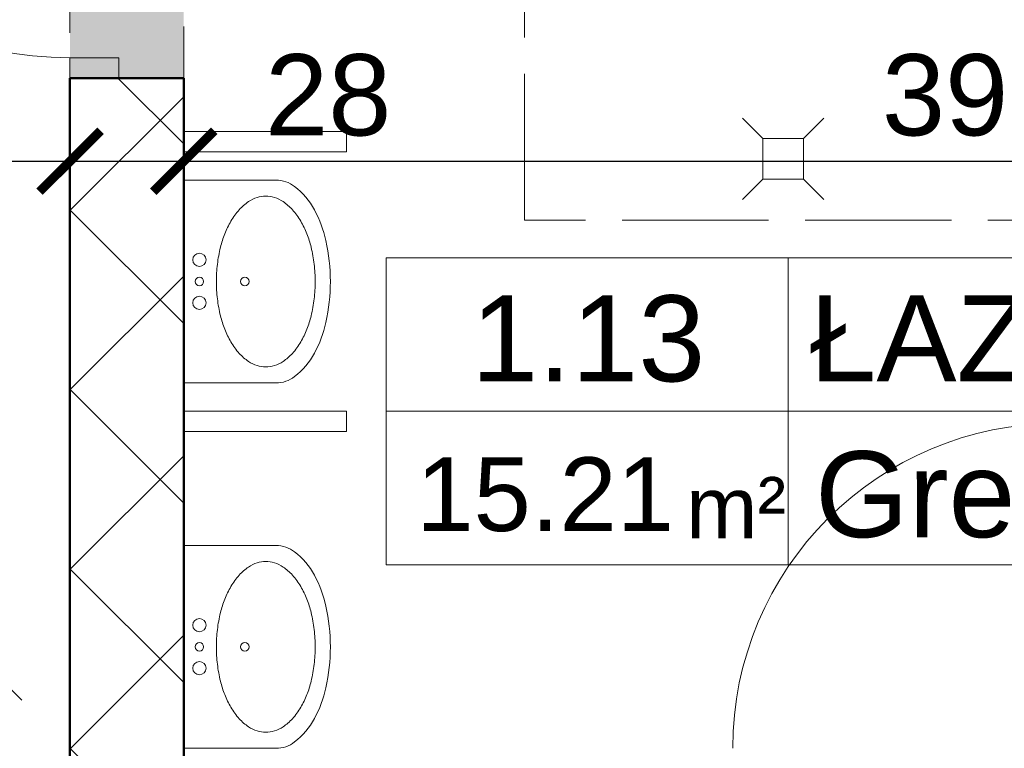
# Model space of a CAD drawing. Header units: millimetres. Extents: x -29624 to 9939, y -6894 to 6495.
# Tile 27 of 243: x -25529 to -25287, y 3690 to 3870. Entities that reach past the tile are written whole.
import ezdxf
from ezdxf.enums import TextEntityAlignment as Align

# ---------------------------------------------------------------- set-up
doc = ezdxf.new("R2010")
doc.units = ezdxf.units.MM
doc.header["$MEASUREMENT"] = 0
doc.linetypes.add('ACAD_ISO02W100', pattern=[15, 12, -3])
doc.linetypes.add('DASHED', pattern=[19.049999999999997, 12.7, -6.35])
for name, color, linetype, lineweight in [('A_do usunięcia', 200, 'Continuous', 9), ('A_meble', 253, 'Continuous', 13), ('A_opisy', 81, 'Continuous', 13), ('A_sanitarka', 140, 'Continuous', 13), ('A_stolarka', 20, 'Continuous', 15), ('A_wymiary', 253, 'Continuous', 9), ('A_ściany istniejące hatch', 82, 'Continuous', 9)]:
    doc.layers.add(name, color=color, linetype=linetype, lineweight=lineweight)
doc.layers.add('Konstrukcja - Ściany zew', color=7, linetype='Continuous')
doc.styles.get("Standard").update_dxf_attribs({"font": 'arial.ttf'})
doc.dimstyles.new('1do100', dxfattribs={"dimtxt": 20, "dimasz": 15, "dimexe": 15, "dimexo": 0.625, "dimgap": 6, "dimtad": 1, "dimtxsty": 'Standard', "dimblk": 'ARCHTICK', "dimcen": 2.5, "dimadec": 0, "dimazin": 0, "dimtfac": 1, "dimtmove": 0, "dimatfit": 3, "dimldrblk": 'OBLIQUE', "dimfxl": 15, "dimfxlon": 1, "dimarcsym": 0})

# ---------------------------------------------------------------- blocks, each defined once
blk = doc.blocks.new('_ArchTick')
at = {"color": 0, "linetype": 'ByBlock', "const_width": 0.15}
blk.add_lwpolyline([(-0.5, -0.5), (0.5, 0.5)], dxfattribs=at)
blk = doc.blocks.new('*D1275')
at = {"layer": 'A_wymiary', "color": 0, "lineweight": -2, "transparency": 16777216}
for p, q in [((-25578.20712169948, 3970.323442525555), (-25608.20712169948, 3970.323442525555)), ((-25593.20712169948, 3970.323442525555), (-25593.20712169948, 3368.323442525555)), ((-25578.20712169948, 3368.323442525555), (-25608.20712169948, 3368.323442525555))]:
    blk.add_line(p, q, dxfattribs=at)
at = {"layer": 'Defpoints', "color": 0, "transparency": 16777216}
for p in [(-25103.05965633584, 3970.323442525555), (-25593.20712169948, 3368.323442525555), (-24658.05965633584, 3368.323442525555)]:
    blk.add_point(p, dxfattribs=at)
at = {"layer": 'A_wymiary', "color": 0, "lineweight": -2, "transparency": 16777216, "xscale": 15, "yscale": 15, "zscale": 15}
for p, rotation in [((-25593.20712169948, 3970.323442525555), 90), ((-25593.20712169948, 3368.323442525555), 270)]:
    blk.add_blockref('_ArchTick', p, dxfattribs=dict(at, rotation=rotation))
at = {"layer": 'A_wymiary', "color": 0, "transparency": 16777216, "insert": (-25609.41858145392, 3669.323442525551), "char_height": 20, "attachment_point": 5, "rotation": 90}
blk.add_mtext('602', dxfattribs=at)
blk = doc.blocks.new('_Oblique')
at = {"color": 0, "linetype": 'ByBlock', "lineweight": -2}
blk.add_line((-0.5, -0.5), (0.5, 0.5), dxfattribs=at)
blk = doc.blocks.new('*D1259')
at = {"layer": 'A_wymiary', "color": 0, "lineweight": -2, "transparency": 16777216}
for p, q in [((-26039.05965633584, 3819.836757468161), (-26039.05965633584, 3849.836757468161)), ((-25517.05965630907, 3819.836757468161), (-25517.05965630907, 3849.836757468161)), ((-26039.05965633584, 3834.836757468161), (-25517.05965630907, 3834.836757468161))]:
    blk.add_line(p, q, dxfattribs=at)
at = {"layer": 'Defpoints', "color": 0, "transparency": 16777216}
for p in [(-25517.05965630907, 3834.836757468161), (-26039.05965633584, 3669.323442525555), (-25517.05965630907, 3669.323442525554)]:
    blk.add_point(p, dxfattribs=at)
at = {"layer": 'A_wymiary', "color": 0, "lineweight": -2, "transparency": 16777216, "xscale": 15, "yscale": 15, "zscale": 15, "rotation": 180}
blk.add_blockref('_ArchTick', (-26039.05965633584, 3834.836757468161), dxfattribs=at)
at = {"layer": 'A_wymiary', "color": 0, "lineweight": -2, "transparency": 16777216, "xscale": 15, "yscale": 15, "zscale": 15}
blk.add_blockref('_ArchTick', (-25517.05965630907, 3834.836757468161), dxfattribs=at)
at = {"layer": 'A_wymiary', "color": 0, "transparency": 16777216, "insert": (-25778.05965632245, 3851.048217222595), "char_height": 20, "attachment_point": 5}
blk.add_mtext('522', dxfattribs=at)
blk = doc.blocks.new('*D1260')
at = {"layer": 'A_wymiary', "color": 0, "lineweight": -2, "transparency": 16777216}
for p, q in [((-25517.05965630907, 3819.836757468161), (-25517.05965630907, 3849.836757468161)), ((-25489.05965630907, 3819.836757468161), (-25489.05965630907, 3849.836757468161)), ((-25517.05965630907, 3834.836757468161), (-25489.05965630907, 3834.836757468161)), ((-25489.05965630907, 3834.836757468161), (-25433.02827841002, 3834.836757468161))]:
    blk.add_line(p, q, dxfattribs=at)
at = {"layer": 'Defpoints', "color": 0, "transparency": 16777216}
for p in [(-25489.05965630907, 3834.836757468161), (-25517.05965630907, 3669.323442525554), (-25489.05965630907, 3669.323442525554)]:
    blk.add_point(p, dxfattribs=at)
at = {"layer": 'A_wymiary', "color": 0, "lineweight": -2, "transparency": 16777216, "xscale": 15, "yscale": 15, "zscale": 15, "rotation": 180}
blk.add_blockref('_ArchTick', (-25517.05965630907, 3834.836757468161), dxfattribs=at)
at = {"layer": 'A_wymiary', "color": 0, "lineweight": -2, "transparency": 16777216, "xscale": 15, "yscale": 15, "zscale": 15}
blk.add_blockref('_ArchTick', (-25489.05965630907, 3834.836757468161), dxfattribs=at)
at = {"layer": 'A_wymiary', "color": 0, "transparency": 16777216, "insert": (-25453.54396735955, 3851.048217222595), "char_height": 20, "attachment_point": 5}
blk.add_mtext('28', dxfattribs=at)
blk = doc.blocks.new('*D1261')
at = {"layer": 'A_wymiary', "color": 0, "lineweight": -2, "transparency": 16777216}
for p, q in [((-25489.05965630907, 3819.836757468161), (-25489.05965630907, 3849.836757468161)), ((-25099.05965633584, 3819.836757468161), (-25099.05965633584, 3849.836757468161)), ((-25489.05965630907, 3834.836757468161), (-25099.05965633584, 3834.836757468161))]:
    blk.add_line(p, q, dxfattribs=at)
at = {"layer": 'Defpoints', "color": 0, "transparency": 16777216}
for p in [(-25099.05965633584, 3834.836757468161), (-25489.05965630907, 3669.323442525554), (-25099.05965633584, 3669.323442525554)]:
    blk.add_point(p, dxfattribs=at)
at = {"layer": 'A_wymiary', "color": 0, "lineweight": -2, "transparency": 16777216, "xscale": 15, "yscale": 15, "zscale": 15, "rotation": 180}
blk.add_blockref('_ArchTick', (-25489.05965630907, 3834.836757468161), dxfattribs=at)
at = {"layer": 'A_wymiary', "color": 0, "lineweight": -2, "transparency": 16777216, "xscale": 15, "yscale": 15, "zscale": 15}
blk.add_blockref('_ArchTick', (-25099.05965633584, 3834.836757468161), dxfattribs=at)
at = {"layer": 'A_wymiary', "color": 0, "transparency": 16777216, "insert": (-25294.05965632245, 3851.055038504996), "char_height": 20, "attachment_point": 5}
blk.add_mtext('390', dxfattribs=at)
blk = doc.blocks.new('UM35X50')
for points in [[(0, -36.96657330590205, 0.054759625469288), (10.06407234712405, -35.8610485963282, 0.06857978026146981), (17.65501934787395, -33.04043780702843, 0.1056274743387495), (23.39563745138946, -28.1738450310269, 0.1657783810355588), (24.96796780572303, -23.56190823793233), (24.96796780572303, -0.9199055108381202), (-24.96796780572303, -0.919905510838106), (-24.96796780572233, -23.56190823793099, 0.1657783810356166), (-23.3956374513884, -28.173845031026, 0.1056274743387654), (-17.65501934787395, -33.04043780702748, 0.06857978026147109), (-10.06407234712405, -35.86104859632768, 0.05475962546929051)], [(0.002669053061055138, -8.936123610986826, 0.02937602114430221), (-4.255080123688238, -9.186491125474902, 0.02947275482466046), (-8.440240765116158, -9.932502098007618, 0.03604978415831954), (-11.75026521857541, -10.98329655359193, 0.03614656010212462), (-14.86639500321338, -12.49519622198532, 0.05316243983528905), (-17.6739729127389, -14.54315492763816, 0.06086002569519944), (-19.6608351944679, -16.84172598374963, 0.07018096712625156), (-20.69425966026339, -18.97515344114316, 0.07789567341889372), (-21.02536299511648, -21.0875575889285, 0.0778956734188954), (-20.69425966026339, -23.19996173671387, 0.07018096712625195), (-19.66083519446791, -25.33338919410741, 0.06086002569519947), (-17.67397291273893, -27.63196025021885, 0.05316243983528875), (-14.86639500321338, -29.6799189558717, 0.03614656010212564), (-11.7502652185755, -31.19181862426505, 0.03604978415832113), (-8.440240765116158, -32.2426130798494, 0.0294727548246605), (-4.255080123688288, -32.98862405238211, 0.0293760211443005), (0.002669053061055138, -33.2389915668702, 0.02937602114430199), (4.260418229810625, -32.98862405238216, 0.02947275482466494), (8.445578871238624, -32.2426130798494, 0.03604978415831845), (11.75560332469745, -31.19181862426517, 0.03614656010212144), (14.87173310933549, -29.67991895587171, 0.05316243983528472), (17.67931101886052, -27.63196025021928, 0.06086002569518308), (19.66617330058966, -25.33338919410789, 0.07018096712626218), (20.69959776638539, -23.1999617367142, 0.07789567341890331), (21.03070110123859, -21.08755758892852, 0.07789567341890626), (20.69959776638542, -18.97515344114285, 0.07018096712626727), (19.66617330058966, -16.84172598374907, 0.06086002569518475), (17.67931101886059, -14.5431549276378, 0.05316243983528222), (14.87173310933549, -12.49519622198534, 0.03614656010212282), (11.7556033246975, -10.98329655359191, 0.03604978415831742), (8.445578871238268, -9.932502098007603, 0.02947275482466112), (4.260418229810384, -9.186491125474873, 0.02937602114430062)]]:
    blk.add_lwpolyline(points, format="xyb", close=True)
for centre, radius in [((-5.341471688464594, -4.749983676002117), 1.627943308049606), ((0.002669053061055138, -4.749983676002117), 1.046534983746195), ((5.230632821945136, -4.749983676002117), 1.627943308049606), ((0, -15.91302350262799), 1.046534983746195)]:
    blk.add_circle(centre, radius)
blk = doc.blocks.new('*U1305')
blk.add_line((63.8127706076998, 50), (63.8127706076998, 0))
for points in [[(115.5316038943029, 25), (-1.608218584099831, 25), (-1.608218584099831, 50), (115.5316038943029, 50)], [(63.8127706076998, 0), (-1.608218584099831, 0), (-1.608218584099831, 50), (63.8127706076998, 50)], [(-1.608218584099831, 3.552713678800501e-15), (115.5316038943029, 1.842498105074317e-15), (115.5316038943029, 25), (-1.608218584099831, 25)]]:
    blk.add_lwpolyline(points, close=True)
at = {"insert": (47.18280978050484, 14.32589765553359), "char_height": 10, "attachment_point": 1}
blk.add_mtext_dynamic_manual_height_columns('m²', width=64.84177150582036, gutter_width=75, heights=[0], dxfattribs=at)
blk.add_attdef('NR', text='', height=14).set_placement((31.27604232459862, 36.87371778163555), align=Align.MIDDLE_CENTER)
for tag, p in [('NAZWA_POM.', (67.27913792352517, 36.87371778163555)), ('WYKOŃCZENIE', (68.17839194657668, 11.49736833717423))]:
    blk.add_attdef(tag, text='', height=14).set_placement(p, align=Align.MIDDLE_LEFT)
blk.add_attdef('POW', text='', height=14).set_placement((41.48388954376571, 11.50248429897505), align=Align.MIDDLE_RIGHT)

msp = doc.modelspace()

# ---------------------------------------------------------------- hatches: boundary and pattern name
at = {"layer": 'A_do usunięcia', "true_color": 0xbdfafa}
h = msp.add_hatch(color=254, dxfattribs=at)
h.dxf.hatch_style = 1
h.paths.add_polyline_path([(-25517.05965630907, 3855.323442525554), (-25489.05965630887, 3855.323442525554), (-25489.05965630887, 3955.323442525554), (-25517.05965630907, 3955.323442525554)])
h.paths.add_polyline_path([(-25099.05965633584, 3855.323442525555), (-25059.05965633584, 3855.323442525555), (-25059.05965633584, 3955.323442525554), (-25099.05965633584, 3955.323442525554)])
h.paths.add_polyline_path([(-23997.05965523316, 2730.323442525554), (-23987.05965523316, 2730.323442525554), (-23987.05965523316, 2715.323442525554), (-23997.05965523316, 2715.323442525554)])
h.paths.add_polyline_path([(-23684.5634736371, 3368.323442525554), (-23694.5634736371, 3368.323442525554), (-23694.5634736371, 3599.323442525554), (-23698.56347363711, 3599.323442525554), (-23698.5634736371, 3609.323442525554), (-23694.5634736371, 3609.323442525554), (-23694.5634736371, 3649.034165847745), (-23684.5634736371, 3649.034165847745)])
h.paths.add_polyline_path([(-23789.5634736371, 3489.323442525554), (-23834.5634736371, 3489.323442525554), (-23834.5634736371, 3499.323442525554), (-23789.5634736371, 3499.323442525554)])
h.paths.add_polyline_path([(-23779.5634736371, 3577.323442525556), (-23789.5634736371, 3577.323442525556), (-23789.5634736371, 3477.323442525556), (-23779.5634736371, 3477.323442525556)])
h.paths.add_polyline_path([(-23929.05965633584, 3489.323442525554), (-23924.5634736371, 3489.323442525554), (-23924.5634736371, 3499.323442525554), (-23929.05965633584, 3499.323442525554)])
h.paths.add_polyline_path([(-23939.05965633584, 3629.207773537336), (-23929.05965633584, 3629.207773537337), (-23929.05965633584, 3609.323442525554), (-23925.05965633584, 3609.323442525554), (-23925.05965633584, 3599.323442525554), (-23929.05965633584, 3599.323442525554), (-23929.05965633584, 3592.323442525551), (-23939.05965633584, 3592.323442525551)])
h.paths.add_polyline_path([(-23789.5634736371, 3592.323442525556), (-23789.5634736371, 3599.323442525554), (-23840.05965633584, 3599.323442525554), (-23840.05965633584, 3609.323442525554), (-23773.5634736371, 3609.323442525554), (-23773.5634736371, 3599.323442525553), (-23779.5634736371, 3599.323442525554), (-23779.5634736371, 3592.323442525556)])
h.paths.add_polyline_path([(-23684.5634736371, 3749.323442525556), (-23684.5634736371, 3739.034165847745), (-23694.5634736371, 3739.034165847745), (-23694.5634736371, 3749.323442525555)])
h.paths.add_polyline_path([(-23929.05965633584, 3749.323442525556), (-23929.05965633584, 3719.207773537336), (-23939.05965633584, 3719.207773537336), (-23939.05965633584, 3749.323442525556)])
h.paths.add_polyline_path([(-23823.05965633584, 4820.323442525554), (-23811.05965633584, 4820.323442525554), (-23811.05965633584, 4000.323442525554), (-23823.05965633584, 4000.323442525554)])
at = {"layer": 'A_ściany istniejące hatch'}
h = msp.add_hatch(dxfattribs=at)
h.set_pattern_fill('NET', color=256, scale=250, angle=45)
h.set_pattern_definition([(45, (7385.571392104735, 0), (-22.09708691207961, 22.09708691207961), []), (135, (7385.571392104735, 0), (-22.09708691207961, -22.09708691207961), [])])
h.paths.add_polyline_path([(-24601.05965633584, 5156.323444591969), (-24559.05965633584, 5156.323441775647), (-24559.05965633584, 4894.323442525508), (-24349.05965633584, 4894.323442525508), (-24349.05965633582, 4852.323442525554), (-24601.05965633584, 4852.323442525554)], flags=16)
h.paths.add_polyline_path([(-24007.05800551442, 4880.323442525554), (-24007.05800551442, 4820.323442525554), (-24127.05965633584, 4820.323442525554), (-24127.05965633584, 4660.323442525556), (-24187.05965633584, 4660.323442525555), (-24187.05965633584, 4852.323442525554), (-24229.05965633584, 4852.323442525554), (-24229.05965633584, 4894.323442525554), (-24225.05965633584, 4894.323442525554), (-24225.05965633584, 5553.323442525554), (-24559.05965633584, 5553.323442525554), (-24559.05965633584, 5507.323442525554), (-24601.05965633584, 5507.323442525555), (-24601.05965633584, 5597.323442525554), (-24143.05965633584, 5597.323442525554), (-24143.05965931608, 5553.323442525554), (-24181.05965633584, 5553.323442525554), (-24181.05965633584, 4880.323442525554)], flags=17)
h.paths.add_polyline_path([(-23403.05965633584, 4880.323442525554), (-23261.05965633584, 4880.323442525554), (-23261.05965633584, 4942.323442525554), (-23217.05965633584, 4942.323442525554), (-23217.05965633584, 4657.323445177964), (-23277.05965633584, 4657.323445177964), (-23277.05965633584, 4820.323442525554), (-23403.05965633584, 4820.323442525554)], flags=17)
h.paths.add_polyline_path([(-23360.05965633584, 4000.323442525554), (-23277.05965633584, 4000.323442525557), (-23277.05965633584, 4115.323445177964), (-23217.05965633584, 4115.323445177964), (-23217.05965633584, 3942.323442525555), (-23277.05965633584, 3942.323442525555), (-23277.05965633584, 3975.323442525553), (-23360.05965633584, 3975.323442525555)], flags=17)
h.paths.add_polyline_path([(-23717.05965633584, 4570.323442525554), (-23687.05965633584, 4570.323442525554), (-23687.05965633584, 4540.323442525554), (-23717.05965633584, 4540.323442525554)], flags=17)
h.paths.add_polyline_path([(-23717.05965633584, 4276.323442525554), (-23687.05965633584, 4276.323442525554), (-23687.05965633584, 4306.323442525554), (-23717.05965633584, 4306.323442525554)], flags=17)
h.paths.add_polyline_path([(-24205.05965633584, 2730.323442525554), (-24145.05965633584, 2730.323442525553), (-24145.05965633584, 2570.323442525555), (-23907.05965633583, 2570.323442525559), (-23907.05965633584, 2750.323442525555), (-23847.05965633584, 2750.323442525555), (-23847.05965633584, 2570.323442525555), (-23277.05965633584, 2570.323442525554), (-23277.05965633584, 2720.323442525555), (-23217.05965633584, 2720.323442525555), (-23217.05965633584, 2510.323442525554), (-24205.05965633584, 2510.323442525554)])
h.paths.add_polyline_path([(-26687.05965227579, 5880.323442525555), (-26474.05965633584, 5880.32344487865), (-26474.05966137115, 5974.357659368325), (-26449.05965901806, 5974.35765319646), (-26449.05965901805, 5855.323442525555), (-26687.05965227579, 5855.323442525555)], flags=17)
h.paths.add_polyline_path([(-26054.05965633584, 5854.668952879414), (-26019.05965633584, 5854.668952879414), (-26019.05965633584, 5974.35765319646), (-26054.05965633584, 5974.35765319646)], flags=17)
h.paths.add_polyline_path([(-25764.05965630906, 4030.323442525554), (-25694.05966801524, 4030.323442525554), (-25694.05966801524, 3970.323442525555), (-25764.05965630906, 3970.323442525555)], flags=17)
h.paths.add_polyline_path([(-25354.05965630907, 4030.323442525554), (-25284.05965630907, 4030.323442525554), (-25284.05965630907, 3970.323442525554), (-25354.05965630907, 3970.323442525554)], flags=17)
h.paths.add_polyline_path([(-24913.05965630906, 4030.323442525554), (-24845.05966801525, 4030.323442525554), (-24845.05966801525, 3970.323442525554), (-24913.05965630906, 3970.323442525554)], flags=17)
h.paths.add_polyline_path([(-24710.05965630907, 4030.323442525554), (-24629.05966801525, 4030.323442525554), (-24629.05966801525, 3970.323442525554), (-24710.05965630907, 3970.323442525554)], flags=17)
h.paths.add_polyline_path([(-24127.05965633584, 4530.323438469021), (-24187.05965633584, 4530.323438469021), (-24187.05965633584, 4454.323442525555), (-24127.05965633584, 4454.323442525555)], flags=17)
h.paths.add_polyline_path([(-24559.05965633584, 5377.323440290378), (-24601.05965633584, 5377.323440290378), (-24601.05965633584, 5286.323444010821), (-24559.05965633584, 5286.323444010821)], flags=16)
h.paths.add_polyline_path([(-24013.05965633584, 5597.323442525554), (-23879.05965633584, 5597.323442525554), (-23879.05965633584, 5553.323442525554), (-24013.05965633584, 5553.323442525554)], flags=17)
h.paths.add_polyline_path([(-23261.05965633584, 5277.323444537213), (-23217.05965633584, 5277.323444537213), (-23217.05965633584, 5352.323442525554), (-23261.05965633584, 5352.323442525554)], flags=17)
h.paths.add_polyline_path([(-23261.05965633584, 5072.323442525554), (-23217.05965633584, 5072.323442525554), (-23217.05965633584, 5147.323442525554), (-23261.05965633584, 5147.323442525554)], flags=17)
h.paths.add_polyline_path([(-23277.05965633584, 4451.32344741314), (-23217.05965633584, 4451.32344741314), (-23217.05965633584, 4527.323445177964), (-23277.05965633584, 4527.323445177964)], flags=17)
h.paths.add_polyline_path([(-23277.05965633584, 4245.32344741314), (-23217.05965633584, 4245.32344741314), (-23217.05965633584, 4321.323445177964), (-23277.05965633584, 4321.323445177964)], flags=17)
h.paths.add_polyline_path([(-23277.05965633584, 3737.323444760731), (-23217.05965633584, 3737.323444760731), (-23217.05965633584, 3812.323442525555), (-23277.05965633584, 3812.323442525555)], flags=17)
h.paths.add_polyline_path([(-23277.05965633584, 3532.323444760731), (-23217.05965633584, 3532.323444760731), (-23217.05965633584, 3607.323442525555), (-23277.05965633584, 3607.323442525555)], flags=17)
h.paths.add_polyline_path([(-23277.05965633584, 3060.32344476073), (-23217.05965633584, 3060.32344476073), (-23217.05965633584, 3130.323442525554), (-23277.05965633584, 3130.323442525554)], flags=17)
h.paths.add_polyline_path([(-23217.05965633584, 2855.323442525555), (-23277.05965633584, 2855.323442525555), (-23277.05965633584, 2925.323442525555), (-23217.05965633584, 2925.323442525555)], flags=17)
h.paths.add_polyline_path([(-24502.05965659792, 2970.323442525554), (-24432.05965633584, 2970.323442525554), (-24432.05965633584, 2910.323442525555), (-24502.05965659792, 2910.323442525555)], flags=17)
h.paths.add_polyline_path([(-24707.05965633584, 2910.323442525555), (-24637.05965633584, 2910.323442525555), (-24637.05965633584, 2970.323442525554), (-24707.05965633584, 2970.323442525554)], flags=17)
h.paths.add_polyline_path([(-24912.05965659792, 2970.323442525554), (-24842.05965633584, 2970.323442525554), (-24842.05965633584, 2910.323442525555), (-24912.05965659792, 2910.323442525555)], flags=17)
h.paths.add_polyline_path([(-25169.05965633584, 2910.323442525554), (-25047.05966804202, 2910.323442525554), (-25047.05966804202, 2970.323442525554), (-25169.05965633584, 2970.323442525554)], flags=17)
h.paths.add_polyline_path([(-25374.05965659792, 2970.323442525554), (-25304.05965633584, 2970.323442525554), (-25304.05965633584, 2910.323442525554), (-25374.05965659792, 2910.323442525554)], flags=17)
h.paths.add_polyline_path([(-25579.05965633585, 2910.323442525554), (-25509.05965633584, 2910.323442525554), (-25509.05965633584, 2970.323442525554), (-25579.05965633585, 2970.323442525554)], flags=17)
h.paths.add_polyline_path([(-25784.05965659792, 2970.323442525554), (-25714.05965633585, 2970.323442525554), (-25714.05965633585, 2910.323442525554), (-25784.05965659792, 2910.323442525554)], flags=17)
h.paths.add_polyline_path([(-23895.05965633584, 2970.323442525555), (-23981.55965633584, 2970.323442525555), (-23981.54424533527, 2910.323442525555), (-23907.05965633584, 2910.323442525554), (-23907.05965633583, 2860.323442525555), (-23847.05965633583, 2860.323442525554), (-23847.05965633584, 3103.823442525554), (-23895.05965633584, 3103.823442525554)], flags=17)
h.paths.add_polyline_path([(-24091.55965633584, 2970.323442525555), (-24091.54424533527, 2910.323442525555), (-24145.05965633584, 2910.323442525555), (-24145.05965633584, 2870.323442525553), (-24205.05965633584, 2870.323442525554), (-24205.05965633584, 2910.323442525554), (-24297.05965633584, 2910.323442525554), (-24297.05965633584, 2970.323442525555)], flags=17)
h.paths.add_polyline_path([(-26079.05965633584, 2864.323442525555), (-26019.05965633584, 2864.323442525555), (-26019.05965633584, 2910.323442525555), (-25919.05965633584, 2910.323442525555), (-25919.05966804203, 2970.323442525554), (-26079.05965633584, 2970.323442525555)], flags=17)
h.paths.add_polyline_path([(-24289.05965630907, 4030.323442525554), (-24187.05965633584, 4030.323442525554), (-24187.05965633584, 4324.323442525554), (-24127.05965633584, 4324.32343846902), (-24127.05965633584, 4000.323442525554), (-24110.05965633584, 4000.323442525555), (-24110.05965633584, 3975.323442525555), (-24127.05965633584, 3975.323442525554), (-24127.05965633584, 3620.323442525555), (-24100.05965633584, 3620.323442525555), (-24100.05965633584, 3540.323442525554), (-24127.05965633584, 3540.323442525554), (-24127.05965633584, 3320.323442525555), (-24302.55965633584, 3320.323442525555), (-24302.55965633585, 3368.323442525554), (-24167.05965633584, 3368.323442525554), (-24167.05965633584, 3970.323442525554), (-24289.05965657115, 3970.323442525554)], flags=17)
h.paths.add_polyline_path([(-24494.05965630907, 4030.323442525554), (-24424.05965630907, 4030.323442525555), (-24424.05965630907, 3970.323442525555), (-24457.05965633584, 3970.323442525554), (-24457.05965633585, 3804.323442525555), (-24489.05965633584, 3804.323445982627), (-24489.05965633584, 3970.323442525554), (-24494.05965630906, 3970.323442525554)], flags=17)
h.paths.add_polyline_path([(-24736.05965633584, 3368.323442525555), (-24489.05965633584, 3368.323442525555), (-24489.05965633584, 3518.323447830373), (-24457.05965633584, 3518.3234443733), (-24457.05965633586, 3368.323442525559), (-24412.55965633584, 3368.323442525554), (-24412.55965633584, 3320.323442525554), (-24736.05965633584, 3320.323442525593)], flags=17)
h.paths.add_polyline_path([(-25725.05965633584, 3368.323442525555), (-25725.05965633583, 3320.323442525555), (-25485.05965633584, 3320.323442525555), (-25485.05965633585, 3368.323442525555), (-25489.05965630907, 3368.323442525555), (-25489.05965630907, 3460.323442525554), (-25517.05965630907, 3460.323442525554), (-25517.05965630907, 3368.323442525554)], flags=17)
h.paths.add_polyline_path([(-26079.05965633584, 4061.323442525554), (-26019.05965633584, 4061.323442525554), (-26019.05965633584, 4030.323442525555), (-25899.05965630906, 4030.323442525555), (-25899.05966801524, 3970.323442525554), (-26039.05965633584, 3970.323442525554), (-26039.05965633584, 3368.323442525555), (-25835.05965633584, 3368.323442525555), (-25835.05965633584, 3320.323442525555), (-26079.05965633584, 3320.323442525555)], flags=17)
h.paths.add_polyline_path([(-26019.05965633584, 4357.738516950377), (-26079.05965633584, 4357.738516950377), (-26079.05965633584, 4201.323453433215), (-26019.05965633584, 4201.323453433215)], flags=17)
h.paths.add_polyline_path([(-26019.05965633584, 4572.297004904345), (-26079.05965633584, 4572.297004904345), (-26079.05965633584, 4492.738518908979), (-26019.05965633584, 4492.738518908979)], flags=17)
h.paths.add_polyline_path([(-26019.05965633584, 4787.323442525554), (-26079.05965633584, 4787.323442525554), (-26079.05965633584, 4707.297013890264), (-26019.05965633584, 4707.297013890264)], flags=17)
h.paths.add_polyline_path([(-26019.05965633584, 5107.323442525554), (-26079.05965633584, 5107.323442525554), (-26079.05965633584, 4922.323442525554), (-26019.05965633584, 4922.323442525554)], flags=17)
h.paths.add_polyline_path([(-26019.05965633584, 5312.323442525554), (-26079.05965633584, 5312.323442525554), (-26079.05965633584, 5242.323455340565), (-26019.05965633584, 5242.323455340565)], flags=17)
h.paths.add_polyline_path([(-26019.05965633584, 5527.323442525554), (-26079.05965633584, 5527.323442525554), (-26079.05965633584, 5447.323442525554), (-26019.05965633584, 5447.323442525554)], flags=17)
h.paths.add_polyline_path([(-27069.05965633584, 5252.439788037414), (-27129.05965633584, 5252.439788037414), (-27129.05965633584, 5322.419772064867), (-27069.05965633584, 5322.419772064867), (-27069.05965633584, 5324.323442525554), (-26609.05965633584, 5324.323442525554), (-26609.05965633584, 5314.323442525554), (-26640.15965633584, 5314.323442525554), (-26640.15965633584, 5238.323442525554), (-26655.15965633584, 5238.323442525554), (-26655.15965633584, 5314.323442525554), (-26911.05965633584, 5314.323442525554), (-26911.05965633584, 5299.320287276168), (-26918.05965633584, 5299.320287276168), (-26918.05965633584, 5314.323442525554), (-27069.05965633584, 5314.323442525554)])
h.paths.add_polyline_path([(-27069.05965633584, 5197.323442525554), (-27069.05965633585, 5204.323442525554), (-26918.05965633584, 5204.323442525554), (-26918.05965633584, 5209.320288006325), (-26911.05965633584, 5209.320288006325), (-26911.05965633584, 5186.842374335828), (-26918.05965633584, 5186.842373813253), (-26918.05965633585, 5197.323442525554)], flags=17)
h.paths.add_polyline_path([(-27129.05965633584, 5117.439788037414), (-27069.05965633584, 5117.439788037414), (-27069.05965633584, 5087.323442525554), (-26918.05965633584, 5087.323442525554), (-26918.05965633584, 5096.842374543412), (-26911.05965633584, 5096.842374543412), (-26911.05965633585, 5087.323442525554), (-26655.15965633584, 5087.323442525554), (-26655.15965633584, 5143.323442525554), (-26640.15965633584, 5143.323442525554), (-26640.15965633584, 5087.323442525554), (-26612.05965609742, 5087.323442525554), (-26612.05965633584, 5072.323442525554), (-27069.05965633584, 5072.323442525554), (-27069.05965633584, 5046.959804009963), (-27129.05965633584, 5046.959804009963)])
h.paths.add_polyline_path([(-27129.05965633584, 4916.959804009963), (-27069.05965633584, 4916.959804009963), (-27069.05965633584, 4872.323442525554), (-26477.05965633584, 4872.323442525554), (-26477.05965633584, 4889.588796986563), (-26429.05965633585, 4889.588796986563), (-26429.05965633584, 4560.322612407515), (-26477.05965633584, 4560.322612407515), (-26477.05965633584, 4832.323442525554), (-27069.05965633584, 4832.323442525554), (-27069.05965633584, 4754.452296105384), (-27129.05965633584, 4754.452296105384)])
h.paths.add_polyline_path([(-27129.05965633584, 4414.472312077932), (-27069.05965633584, 4414.472312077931), (-27069.05965633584, 4392.323442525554), (-26477.05965633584, 4392.323442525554), (-26477.05965633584, 4450.322612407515), (-26429.05965633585, 4450.322612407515), (-26429.05965633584, 4053.322612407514), (-26477.05965633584, 4053.322612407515), (-26477.05965633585, 4367.323442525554), (-27069.05965633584, 4367.323442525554), (-27069.05965633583, 4344.256026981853), (-27129.05965633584, 4344.256026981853)])
h.paths.add_polyline_path([(-27129.05965633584, 4000.125357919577), (-27069.05965633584, 4000.125357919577), (-27069.05965633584, 3930.323442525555), (-26477.05965633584, 3930.323442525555), (-26477.05965633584, 3943.322612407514), (-26429.05965633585, 3943.322612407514), (-26429.05965633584, 3884.684373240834), (-26477.05965633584, 3884.684373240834), (-26477.05965633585, 3887.323442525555), (-27069.05965633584, 3887.323442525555), (-27069.05965633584, 3835.125357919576), (-27129.05965633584, 3835.125357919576)])
h.paths.add_polyline_path([(-27129.05965633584, 3700.125357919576), (-27069.05965633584, 3700.125357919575), (-27069.05965633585, 3645.543180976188), (-27010.05965633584, 3645.543180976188), (-27010.05965633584, 3787.240861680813), (-27000.69587569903, 3787.240861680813), (-27000.69587692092, 3781.240861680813), (-27004.05965633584, 3781.240861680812), (-27004.05965633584, 3645.543180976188), (-26907.05965633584, 3645.543180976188), (-26907.05965633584, 3781.240861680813), (-26911.69587692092, 3781.240861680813), (-26911.69587692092, 3787.240861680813), (-26896.5144484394, 3787.240861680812), (-26896.5144484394, 3781.240861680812), (-26901.05965633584, 3781.240861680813), (-26901.05965633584, 3645.543180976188), (-26804.05965633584, 3645.543180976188), (-26804.05965633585, 3781.240861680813), (-26807.5144484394, 3781.240861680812), (-26807.51444953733, 3787.240861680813), (-26798.05965633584, 3787.240861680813), (-26798.05965633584, 3752.240861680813), (-26793.88796868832, 3752.240861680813), (-26793.88796868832, 3746.240861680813), (-26798.05965633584, 3746.240861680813), (-26798.05965633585, 3645.543180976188), (-26630.05965633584, 3645.543180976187), (-26630.05965633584, 3746.240861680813), (-26704.88796654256, 3746.240861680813), (-26704.88796753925, 3752.240861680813), (-26624.05965633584, 3752.240861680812), (-26624.05965633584, 3645.543180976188), (-26477.05965633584, 3645.543180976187), (-26477.05965633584, 3774.684373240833), (-26429.05965633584, 3774.684373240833), (-26429.05965633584, 3627.829504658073), (-26477.05965633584, 3627.829504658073), (-26477.05965633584, 3630.543180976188), (-26624.05965633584, 3630.543180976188), (-26624.05965633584, 3588.24317934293), (-26630.05965633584, 3588.243180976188), (-26630.05965633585, 3630.543180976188), (-27069.05965633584, 3630.543180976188), (-27129.05965633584, 3630.543180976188)])
h.paths.add_polyline_path([(-27129.05965633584, 4549.472312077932), (-27069.05965633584, 4549.472312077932), (-27069.05965633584, 4619.452296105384), (-27129.05965633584, 4619.452296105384)])
h.paths.add_polyline_path([(-27129.05965633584, 4135.125357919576), (-27069.05965633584, 4135.125357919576), (-27069.05965633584, 4209.256026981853), (-27129.05965633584, 4209.256026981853)], flags=17)
h.paths.add_polyline_path([(-27129.05965633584, 3425.563196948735), (-27069.05965633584, 3425.563196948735), (-27069.05965633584, 3495.543180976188), (-27129.05965633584, 3495.543180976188)], flags=17)
h.paths.add_polyline_path([(-27129.05965633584, 3220.583212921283), (-27129.05965633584, 3290.563196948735), (-27069.05965633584, 3290.563196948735), (-27069.05965633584, 3280.563196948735), (-27022.05965633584, 3280.563196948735), (-27022.05965633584, 3451.543196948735), (-27010.8489369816, 3451.543196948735), (-27010.8489369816, 3445.543196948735), (-27016.05965633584, 3445.543196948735), (-27016.05965633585, 3280.563196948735), (-26917.05965633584, 3280.563196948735), (-26917.05965633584, 3445.543196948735), (-26921.84893456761, 3445.543196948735), (-26921.84893456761, 3451.543196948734), (-26906.54779697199, 3451.543196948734), (-26906.54779697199, 3445.543196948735), (-26911.05965633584, 3445.543196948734), (-26911.05965633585, 3280.563196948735), (-26814.05965633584, 3280.563196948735), (-26814.05965633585, 3445.543196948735), (-26817.54779522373, 3445.543196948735), (-26817.54779826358, 3451.543196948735), (-26803.51444971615, 3451.543196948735), (-26803.5144484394, 3445.543196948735), (-26808.05965633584, 3445.543196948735), (-26808.05965633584, 3280.563196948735), (-26711.05965633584, 3280.563196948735), (-26711.05965633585, 3445.543196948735), (-26714.5144484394, 3445.543196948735), (-26714.5144484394, 3451.543196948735), (-26711.05965633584, 3451.543196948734), (-26711.05965633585, 3495.543180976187), (-26630.05965633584, 3495.543180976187), (-26630.05965633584, 3499.243179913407), (-26624.05965633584, 3499.243179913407), (-26624.05965633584, 3485.215646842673), (-26630.05965633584, 3485.215646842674), (-26630.05965633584, 3489.543180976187), (-26705.05965633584, 3489.543180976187), (-26705.05965633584, 3280.563196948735), (-26630.05965633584, 3280.563196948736), (-26630.05965633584, 3396.215642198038), (-26624.05965633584, 3396.21564435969), (-26624.05965633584, 3280.563196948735), (-26477.05965633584, 3280.563196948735), (-26477.05965633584, 3517.829504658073), (-26429.05965633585, 3517.829504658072), (-26429.05965633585, 3084.023442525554), (-26477.05965633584, 3084.023442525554), (-26477.05965633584, 3265.563196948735), (-26624.05965633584, 3265.563196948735), (-26624.05965633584, 3168.053688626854), (-26630.05965633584, 3168.053688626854), (-26630.05965633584, 3265.563196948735), (-26705.05965633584, 3265.563196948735), (-26705.05965633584, 3072.723442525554), (-26630.05965633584, 3072.723442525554), (-26630.05965633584, 3079.05368821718), (-26624.05965633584, 3079.05368821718), (-26624.05965633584, 3063.023443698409), (-26630.05965633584, 3063.023442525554), (-26630.05965633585, 3066.723442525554), (-26711.05965633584, 3066.723442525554), (-26711.05965633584, 3140.323442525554), (-26714.5144484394, 3140.323442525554), (-26714.5144484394, 3146.323442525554), (-26711.05965633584, 3146.323442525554), (-26711.05965633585, 3265.563196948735), (-26808.05965633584, 3265.563196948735), (-26808.05965633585, 3146.323442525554), (-26803.51444929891, 3146.323442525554), (-26803.5144484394, 3140.323442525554), (-26817.54779697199, 3140.323442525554), (-26817.54779522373, 3146.323442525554), (-26814.05965633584, 3146.323442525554), (-26814.05965633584, 3265.563196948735), (-26911.05965633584, 3265.563196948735), (-26911.05965633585, 3146.323442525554), (-26906.54779697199, 3146.323442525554), (-26906.54779697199, 3140.323442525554), (-26921.84893562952, 3140.323442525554), (-26921.84893456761, 3146.323442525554), (-26917.05965633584, 3146.323442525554), (-26917.05965633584, 3265.563196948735), (-27016.05965633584, 3265.563196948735), (-27016.05965633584, 3146.323442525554), (-27010.84893516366, 3146.323442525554), (-27010.8489369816, 3140.323442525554), (-27022.05965633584, 3140.323442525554), (-27022.05965633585, 3265.563196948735), (-27069.05965633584, 3265.563196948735), (-27069.05965633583, 3220.583212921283)])
h.paths.add_polyline_path([(-27009.05965633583, 2829.323442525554), (-27069.05965633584, 2829.323442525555), (-27069.05965633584, 2910.323442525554), (-27129.05965633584, 2910.323442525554), (-27129.05965633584, 3085.583212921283), (-27069.05965633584, 3085.583212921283), (-27069.05965633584, 2970.323442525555), (-26630.05965633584, 2970.323442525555), (-26630.05965633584, 2974.023442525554), (-26624.05965633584, 2974.023443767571), (-26624.05965633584, 2970.323442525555), (-26477.05965633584, 2970.323442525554), (-26477.05965633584, 2974.023442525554), (-26429.05965633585, 2974.023442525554), (-26429.05965633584, 2919.323443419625), (-26454.05965633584, 2919.323442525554), (-26454.05965633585, 2930.323442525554), (-26624.05965633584, 2930.323442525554), (-26624.05965633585, 2925.583212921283), (-26630.05965633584, 2925.583212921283), (-26630.05965633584, 2930.323442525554), (-26814.05965633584, 2930.323442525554), (-26814.05965633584, 2890.070277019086), (-26839.05965633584, 2890.070277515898), (-26839.05965633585, 2930.323442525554), (-27009.05965633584, 2930.323442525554)])
h.paths.add_polyline_path([(-27009.05965633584, 2580.323442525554), (-27009.05965633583, 2619.323442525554), (-27069.05965633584, 2619.323442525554), (-27069.05965633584, 2520.323442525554), (-26019.05965633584, 2520.323442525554), (-26019.05965633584, 2724.323442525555), (-26079.05965633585, 2724.323442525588), (-26079.05965633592, 2580.323442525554)])
edge = h.paths.add_edge_path()
edge.add_line((-23749.05965633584, 5597.323442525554), (-23749.05965991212, 5553.323442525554))
edge.add_line((-23749.05965991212, 5553.323442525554), (-23711.05965633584, 5553.323442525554))
edge.add_line((-23711.05965633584, 5553.323442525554), (-23711.05965633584, 5403.323442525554))
edge.add_line((-23711.05965633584, 5403.323442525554), (-23684.05965633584, 5403.323442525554))
edge.add_line((-23684.05965633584, 5403.323442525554), (-23684.05965633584, 5553.323442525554))
edge.add_line((-23684.05965633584, 5553.323442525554), (-23261.05965633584, 5553.323442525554))
edge.add_line((-23261.05965633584, 5553.323442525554), (-23261.05965633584, 5482.323440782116))
edge.add_line((-23261.05965633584, 5482.323440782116), (-23217.05965633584, 5482.323442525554))
edge.add_line((-23217.05965633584, 5482.323442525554), (-23217.05965633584, 5597.323442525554))
edge.add_line((-23217.05965633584, 5597.323442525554), (-23749.05965633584, 5597.323485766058))
edge.add_line((-27084.05965633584, 5974.357659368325), (-27049.05965633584, 5974.357659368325))
edge.add_line((-27049.05965633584, 5974.357659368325), (-27049.05964925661, 5880.32344487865))
edge.add_line((-27049.05964925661, 5880.32344487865), (-26867.05965633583, 5880.32344487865))
edge.add_line((-26867.05965633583, 5880.32344487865), (-26867.05965218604, 5855.323442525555))
edge.add_line((-26867.05965218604, 5855.323442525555), (-27084.05965633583, 5855.323442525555))
edge.add_line((-27084.05965633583, 5855.323442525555), (-27084.05965633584, 5974.35765319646))
edge.add_line((-25489.05965630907, 3570.323442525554), (-25517.05965630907, 3570.323442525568))
edge.add_line((-25517.05965630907, 3570.323442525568), (-25517.05965624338, 3855.323442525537))
edge.add_line((-25517.05965624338, 3855.323442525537), (-25489.0596563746, 3855.323442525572))
edge.add_line((-25489.0596563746, 3855.323442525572), (-25489.05965617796, 3775.342492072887))
edge.add_line((-25489.05965617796, 3775.342492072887), (-25489.05965630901, 3683.71488578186))
edge.add_line((-25489.05965630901, 3683.71488578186), (-25489.05965630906, 3580.323442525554))
edge.add_line((-25489.05965630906, 3580.323442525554), (-25489.05966801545, 3570.323442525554))
edge.add_line((-26179.05965633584, 5852.323442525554), (-26019.05965633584, 5852.323442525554))
edge.add_line((-26019.05965633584, 5852.323442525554), (-26019.05965633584, 5662.323442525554))
edge.add_line((-26019.05965633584, 5662.323442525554), (-26079.05965633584, 5662.323442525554))
edge.add_line((-26079.05965633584, 5662.323442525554), (-26079.05965633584, 5792.323442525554))
edge.add_line((-26079.05965633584, 5792.323442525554), (-26179.05965633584, 5792.323442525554))
edge.add_line((-26179.05965633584, 5792.323442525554), (-26179.05965821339, 5852.323442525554))
edge.add_line((-26687.05965052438, 5852.323442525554), (-26329.05965633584, 5852.323442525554))
edge.add_line((-26329.05965633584, 5852.323442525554), (-26329.05965633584, 5792.323442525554))
edge.add_line((-26329.05965633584, 5792.323442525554), (-26429.05965633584, 5792.323442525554))
edge.add_line((-26429.05965633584, 5792.323442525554), (-26429.05965633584, 4999.588796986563))
edge.add_line((-26429.05965633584, 4999.588796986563), (-26477.05965633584, 4999.588796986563))
edge.add_line((-26477.05965633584, 4999.588796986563), (-26477.05965633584, 5072.323442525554))
edge.add_line((-26477.05965633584, 5072.323442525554), (-26517.05965299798, 5072.323442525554))
edge.add_line((-26517.05965299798, 5072.323442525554), (-26517.05965633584, 5087.323442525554))
edge.add_line((-26517.05965633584, 5087.323442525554), (-26477.05965633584, 5087.323442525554))
edge.add_line((-26477.05965633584, 5087.323442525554), (-26477.05965633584, 5792.323442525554))
edge.add_line((-26477.05965633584, 5792.323442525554), (-26687.05965141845, 5792.323442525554))
edge.add_line((-26687.05965141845, 5792.323442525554), (-26687.05965633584, 5852.323442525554))
edge.add_line((-26839.05965633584, 2790.070277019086), (-26814.05965633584, 2790.07027602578))
edge.add_line((-26814.05965633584, 2790.07027602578), (-26814.05965633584, 2755.323442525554))
edge.add_line((-26814.05965633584, 2755.323442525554), (-26454.05965633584, 2755.323442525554))
edge.add_line((-26454.05965633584, 2755.323442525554), (-26454.05965633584, 2821.355609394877))
edge.add_line((-26454.05965633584, 2821.355609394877), (-26429.05965633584, 2821.355609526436))
edge.add_line((-26429.05965633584, 2821.355609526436), (-26429.05965633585, 2750.323442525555))
edge.add_line((-26429.05965633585, 2750.323442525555), (-26759.05965633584, 2750.323442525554))
edge.add_line((-26759.05965633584, 2750.323442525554), (-26759.05965633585, 2730.323442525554))
edge.add_line((-26759.05965633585, 2730.323442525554), (-26839.05965633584, 2730.323442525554))
edge.add_line((-26839.05965633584, 2730.323442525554), (-26839.05965396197, 2790.070277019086))
h.paths.add_polyline_path([(-25059.05965633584, 3855.323442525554), (-25099.05965633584, 3855.323442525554), (-25099.05965633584, 3368.323442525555), (-25375.05965633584, 3368.323442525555), (-25375.05965633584, 3320.323442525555), (-24846.05965633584, 3320.323442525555), (-24846.05965633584, 3368.323442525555), (-25059.05965633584, 3368.323442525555)], flags=17)
h.paths.add_polyline_path([(-25099.05965633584, 3955.323442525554), (-25059.05965633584, 3955.323442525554), (-25059.05965633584, 3970.323442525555), (-25048.05965630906, 3970.323442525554), (-25048.05965630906, 4030.323442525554), (-25149.05965630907, 4030.323442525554), (-25149.05965657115, 3970.323442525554), (-25099.05965633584, 3970.323442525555)], flags=17)
h.paths.add_polyline_path([(-23578.05965693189, 4820.323442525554), (-23832.05800551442, 4820.323442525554), (-23832.05800239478, 4880.323442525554), (-23711.05965633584, 4880.323442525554), (-23711.05965633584, 4953.323446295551), (-23684.05965633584, 4953.323446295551), (-23684.05965633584, 4880.323442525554), (-23578.05965693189, 4880.323442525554)], flags=17)
h.paths.add_polyline_path([(-23789.5634736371, 3577.323442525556), (-23779.5634736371, 3577.323442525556), (-23779.5634736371, 3592.323442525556), (-23789.5634736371, 3592.323442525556)], flags=17)
h.paths.add_polyline_path([(-23699.5634736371, 3749.323442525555), (-23684.5634736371, 3749.323442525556), (-23684.5634736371, 3975.323442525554), (-23644.05965633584, 3975.323442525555), (-23644.05965261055, 4000.323442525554), (-24000.05965633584, 4000.323442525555), (-24000.05965633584, 3975.323442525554), (-23939.05965633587, 3975.323442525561), (-23939.05965633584, 3749.323442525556), (-23921.05965633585, 3749.323442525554), (-23921.05965633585, 3759.323442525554), (-23929.05965633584, 3759.323442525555), (-23929.05965633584, 3975.323442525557), (-23789.5634736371, 3975.323442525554), (-23789.5634736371, 3759.323442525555), (-23836.05965762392, 3759.323442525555), (-23836.05965762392, 3749.323442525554), (-23774.56347214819, 3749.323442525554), (-23774.56347214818, 3759.323442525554), (-23779.56347363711, 3759.323442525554), (-23779.5634736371, 3975.323442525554), (-23694.56347363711, 3975.323442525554), (-23694.56347363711, 3759.323442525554), (-23699.5634736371, 3759.323442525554)], flags=17)
h.paths.add_polyline_path([(-23929.05965633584, 3592.323442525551), (-23939.05965633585, 3592.323442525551), (-23939.05965633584, 3368.323442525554), (-23997.05965633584, 3368.323442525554), (-23997.05965633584, 3320.323442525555), (-23895.05965633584, 3320.323442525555), (-23895.05965633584, 3213.823442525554), (-23847.05965633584, 3213.823442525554), (-23847.05965633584, 3320.323442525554), (-23277.05965633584, 3320.323442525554), (-23277.05965633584, 3265.32344476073), (-23217.05965633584, 3265.323442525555), (-23217.05965633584, 3402.323442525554), (-23277.05965633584, 3402.323442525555), (-23277.05965633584, 3368.323442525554), (-23779.5634736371, 3368.323442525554), (-23779.5634736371, 3477.323442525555), (-23789.5634736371, 3477.323442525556), (-23789.5634736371, 3368.323442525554), (-23929.05965633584, 3368.323442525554)], flags=17)
h.paths.add_polyline_path([(-27129.05965633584, 5662.39975609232), (-27069.05965633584, 5662.399756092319), (-27069.05965633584, 5792.323442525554), (-26867.05966393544, 5792.323442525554), (-26867.05966393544, 5852.323442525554), (-27129.05965633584, 5852.323442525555)])
h.paths.add_polyline_path([(-27069.05965633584, 5527.399756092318), (-27129.05965633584, 5527.399756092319), (-27129.05965633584, 5457.419772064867), (-27069.05965633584, 5457.419772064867)])

# ---------------------------------------------------------------- linework, layer by layer
at = {"layer": 'A_do usunięcia', "linetype": 'DASHED'}
msp.add_lwpolyline([(-25517.05965630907, 3855.323442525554), (-25489.05965630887, 3855.323442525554), (-25489.05965630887, 3955.323442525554), (-25517.05965630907, 3955.323442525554)], close=True, dxfattribs=at)
at = {"layer": 'A_meble'}
msp.add_lwpolyline([(-25274.05965633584, 3690.323442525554), (-25274.05965633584, 3770.323442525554, 0.414213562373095), (-25354.05965633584, 3690.323442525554)], format="xyb", dxfattribs=at)
at = {"layer": 'A_opisy', "linetype": 'ACAD_ISO02W100', "ltscale": 3}
msp.add_lwpolyline([(-25405.27568953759, 3970.323442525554), (-25255.27568953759, 3970.323442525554), (-25255.27568953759, 3820.323442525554), (-25405.27568953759, 3820.323442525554)], close=True, dxfattribs=at)
at = {"layer": 'A_sanitarka'}
for p, q in [((-25351.63655185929, 3845.406760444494), (-25346.63655185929, 3840.406760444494)), ((-25331.63655185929, 3845.406760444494), (-25336.63655185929, 3840.406760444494)), ((-25346.63655185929, 3830.406760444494), (-25351.63655185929, 3825.406760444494)), ((-25336.63655185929, 3830.406760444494), (-25331.63655185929, 3825.406760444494))]:
    msp.add_line(p, q, dxfattribs=at)
for points in [[(-25449.05965630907, 3842.150211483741), (-25449.05965630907, 3837.150211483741), (-25489.05965630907, 3837.150211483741), (-25489.05965630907, 3842.150211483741)], [(-25346.63655185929, 3840.406760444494), (-25336.63655185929, 3840.406760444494), (-25336.63655185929, 3830.406760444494), (-25346.63655185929, 3830.406760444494)], [(-25449.05965630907, 3768.304480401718), (-25449.05965630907, 3773.304480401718), (-25489.05965630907, 3773.304480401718), (-25489.05965630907, 3768.304480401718)]]:
    msp.add_lwpolyline(points, close=True, dxfattribs=at)
at = {"layer": 'A_stolarka'}
msp.add_lwpolyline([(-25517.05965630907, 3860.323442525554), (-25505.05965630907, 3860.323442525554), (-25505.05965630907, 3855.323442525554), (-25517.05965630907, 3855.323442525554)], close=True, dxfattribs=at)
msp.add_arc((-25517.05965630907, 3950.323442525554), 90, 180, 270, dxfattribs=at)
at = {"layer": 'Konstrukcja - Ściany zew', "color": 7, "linetype": 'Continuous', "lineweight": 50}
for p, q in [((-25517.05965630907, 3570.323442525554), (-25517.05965630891, 3855.323442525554)), ((-25517.05965630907, 3855.323442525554), (-25489.05965630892, 3855.323442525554)), ((-25489.05965630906, 3580.323442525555), (-25489.05965630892, 3855.323442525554))]:
    msp.add_line(p, q, dxfattribs=at)

# ---------------------------------------------------------------- block references
at = {"layer": 'A_opisy'}
ref = msp.add_blockref('*U1305', (-25436.89182614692, 3735.487364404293), dxfattribs=dict(at, xscale=1.512, yscale=1.512, zscale=1.512))
ref.add_attrib('NR', '1.13', dxfattribs={"layer": '0', "height": 21.168}).set_placement((-25389.60245015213, 3791.240425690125), align=Align.MIDDLE_CENTER)
ref.add_attrib('NAZWA_POM.', 'ŁAZ.', dxfattribs={"layer": '0', "height": 21.168}).set_placement((-25335.16576960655, 3791.240425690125), align=Align.MIDDLE_LEFT)
ref.add_attrib('POW.', '15.21', dxfattribs={"layer": '0', "height": 18.14399999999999}).set_placement((-25368.47465664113, 3752.879120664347), align=Align.MIDDLE_RIGHT)
ref.add_attrib('WYKOŃCZENIE', 'Gres', dxfattribs={"layer": '0', "height": 21.168}).set_placement((-25333.8060975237, 3752.871385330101), align=Align.MIDDLE_LEFT)
at = {"layer": 'A_sanitarka', "xscale": -1, "rotation": 90}
for p in [(-25489.97956181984, 3805.22734594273), (-25489.97956181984, 3715.291410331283)]:
    msp.add_blockref('UM35X50', p, dxfattribs=at)

# ---------------------------------------------------------------- dimensions: what is measured, and where the dimension line sits
at = {"layer": 'A_wymiary'}
dim = msp.add_linear_dim(base=(-25593.20712169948, 3368.323442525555), p1=(-25103.05965633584, 3970.323442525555), p2=(-24658.05965633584, 3368.323442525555), angle=270, dimstyle='1do100', dxfattribs=at)
dim.commit()
dim.dimension.update_dxf_attribs({"geometry": '*D1275', "text_midpoint": (-25609.41858145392, 3669.323442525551)})
for base, p1, p2, picture, middle in [((-25517.05965630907, 3834.836757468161), (-26039.05965633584, 3669.323442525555), (-25517.05965630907, 3669.323442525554), '*D1259', (-25778.05965632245, 3851.048217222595)), ((-25489.05965630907, 3834.836757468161), (-25517.05965630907, 3669.323442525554), (-25489.05965630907, 3669.323442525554), '*D1260', (-25453.54396735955, 3851.048217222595)), ((-25099.05965633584, 3834.836757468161), (-25489.05965630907, 3669.323442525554), (-25099.05965633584, 3669.323442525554), '*D1261', (-25294.05965632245, 3851.055038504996))]:
    dim = msp.add_linear_dim(base=base, p1=p1, p2=p2, dimstyle='1do100', dxfattribs=at)
    dim.commit()
    dim.dimension.update_dxf_attribs({"geometry": picture, "text_midpoint": middle})

doc.saveas('drawing.dxf')
